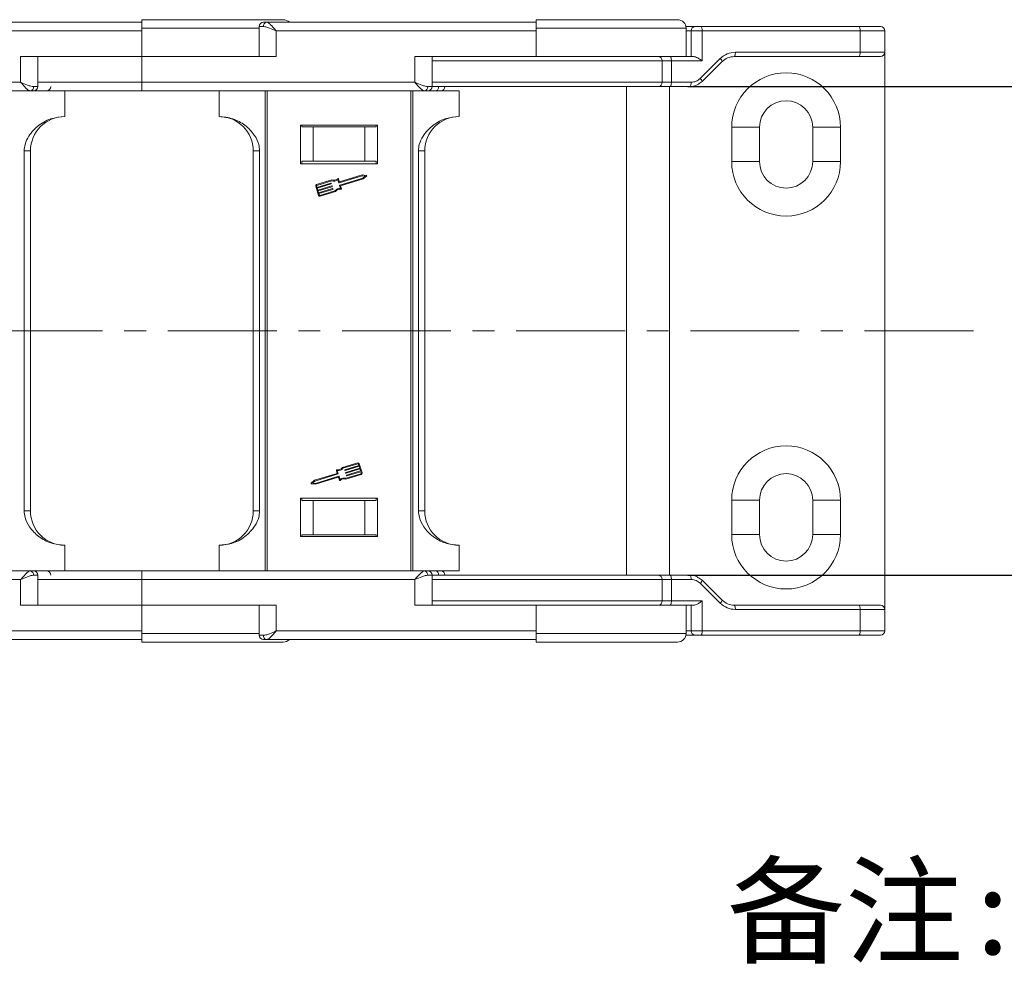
# Model space of a CAD drawing. Header units: millimetres. Extents: x 3144 to 4067, y -174 to 478.
# Tile 13 of 39: x 3841 to 3956, y -47 to 63. Entities that reach past the tile are written whole.
import ezdxf

# ---------------------------------------------------------------- set-up
doc = ezdxf.new("R2010")
doc.units = ezdxf.units.MM
doc.linetypes.add('CENTERX2', pattern=[20.32, 12.7, -2.54, 2.54, -2.54])
doc.styles.get("Standard").update_dxf_attribs({"font": '仿宋_GB2312.ttf', "width": 0.8})
doc.styles.add('样式 6', font='仿宋_GB2312.ttf')
doc.dimstyles.new('副本 ISO-25.1', dxfattribs={"dimtxt": 6, "dimasz": 5, "dimexe": 3.5, "dimexo": 0.625, "dimgap": 1.5, "dimtad": 1, "dimdsep": 46, "dimtxsty": 'Standard', "dimcen": 2.5, "dimadec": 0, "dimazin": 0, "dimtfac": 1, "dimtmove": 0, "dimatfit": 3, "dimfxl": 0, "dimarcsym": 0})

# ---------------------------------------------------------------- blocks, each defined once
blk = doc.blocks.new('*D2034')
at = {"color": 0, "lineweight": -2}
for p, q in [((3918.82, 55.6), (3976.58, 55.6)), ((3973.08, 50.6), (3973.08, 3.6)), ((3918.82, -1.4), (3976.58, -1.4))]:
    blk.add_line(p, q, dxfattribs=at)
at = {"color": 0, "lineweight": 9}
for points in [[(3972.25, 50.6), (3973.91, 50.6), (3973.08, 55.6)], [(3972.25, 3.6), (3973.91, 3.6), (3973.08, -1.4)]]:
    blk.add_solid(points, dxfattribs=at)
at = {"layer": 'Defpoints', "color": 0, "lineweight": 9}
for p in [(3918.2, 55.6), (3918.2, -1.4), (3973.08, -1.4)]:
    blk.add_point(p, dxfattribs=at)
at = {"color": 0, "lineweight": 9, "insert": (3968.58, 27.1), "char_height": 6, "attachment_point": 5, "rotation": 90}
blk.add_mtext('57', dxfattribs=at)

msp = doc.modelspace()

# ---------------------------------------------------------------- linework, layer by layer
at = {"color": 7, "linetype": 'Continuous', "lineweight": 15}
for p, q in [((3855.11, 63.1), (3823.669, 63.1)), ((3824.787, 62.1), (3855.11, 62.1)), ((3855.11, 62.4), (3855.11, 62.1)), ((3868.787, 62.4), (3855.11, 62.4)), ((3855.11, 62.1), (3855.11, 59.1)), ((3868.787, 62.6), (3868.787, 59.1)), ((3869.296, 62.6), (3868.787, 62.6)), ((3901.11, 63.1), (3869.669, 63.1)), ((3870.787, 59.1), (3870.787, 62.1)), ((3870.787, 62.1), (3901.11, 62.1)), ((3901.11, 62.4), (3901.11, 62.1)), ((3918.61, 62.4), (3901.11, 62.4)), ((3901.11, 62.1), (3901.11, 59.1)), ((3918.61, 59.1), (3918.61, 62.4)), ((3918.61, 62.1), (3919.182, 62.1)), ((3920.471, 62.1), (3919.182, 62.1)), ((3919.182, 62.1), (3919.182, 59.1)), ((3938.773, 62.6), (3920.327, 62.6)), ((3920.471, 58.6), (3920.471, 62.1)), ((3920.471, 62.1), (3938.917, 62.1)), ((3938.917, 62.1), (3938.917, 59.6)), ((3941.772, 62.1), (3938.917, 62.1)), ((3941.772, 59.6), (3941.772, 62.1)), ((3840.965, 59.1), (3840.965, 56.1)), ((3855.11, 59.1), (3840.965, 59.1)), ((3842.965, 55.6), (3842.965, 59.1)), ((3855.11, 56.1), (3855.11, 59.1)), ((3855.11, 59.1), (3870.787, 59.1)), ((3901.11, 59.1), (3886.965, 59.1)), ((3886.965, 59.1), (3886.965, 56.1)), ((3888.965, 55.6), (3888.965, 59.1)), ((3915.804, 58.6), (3888.965, 58.6)), ((3915.883, 59.1), (3901.11, 59.1)), ((3915.804, 56.1), (3915.804, 58.6)), ((3915.804, 58.6), (3916.891, 58.6)), ((3916.747, 59.1), (3916.428, 59.1)), ((3919.498, 59.1), (3916.747, 59.1)), ((3916.891, 56.1), (3916.891, 58.6)), ((3916.891, 58.6), (3920.471, 58.6)), ((3922.587, 58.868), (3920.259, 56.539)), ((3938.773, 59.1), (3924.21, 59.1)), ((3938.917, 59.6), (3924.355, 59.6)), ((3941.772, 59.6), (3938.917, 59.6)), ((3941.772, 59.6), (3941.772, 27.1)), ((3920.468, 56.186), (3922.796, 58.514)), ((3840.965, 56.1), (3809.11, 56.1)), ((3842.965, 55.6), (3842.456, 55.6)), ((3855.11, 56.1), (3842.965, 56.1)), ((3886.965, 56.1), (3855.11, 56.1)), ((3855.11, 55.1), (3855.11, 56.1)), ((3888.965, 55.6), (3888.456, 55.6)), ((3915.804, 56.1), (3888.965, 56.1)), ((3911.652, 27.1), (3911.652, 55.6)), ((3916.891, 56.1), (3915.804, 56.1)), ((3916.672, 27.1), (3916.672, 55.6)), ((3916.747, 55.6), (3919.054, 55.6)), ((3919.198, 56.1), (3916.891, 56.1)), ((3920.468, 56.186), (3920.119, 55.952)), ((3842.083, 55.1), (3809.11, 55.1)), ((3842.22, 55.1), (3846.11, 55.1)), ((3846.11, 55.1), (3846.11, 52.1)), ((3888.083, 55.1), (3855.11, 55.1)), ((3864.11, 52.1), (3864.11, 55.1)), ((3869.481, 55.1), (3869.481, 27.1)), ((3869.744, 27.1), (3869.744, 55.1)), ((3886.476, 55.1), (3886.476, 27.1)), ((3886.74, 27.1), (3886.74, 55.1)), ((3888.22, 55.1), (3892.11, 55.1)), ((3892.11, 55.1), (3892.11, 52.1)), ((3882.61, 51.1), (3873.61, 51.1)), ((3873.61, 51.1), (3873.61, 46.6)), ((3873.759, 50.9), (3873.759, 51.1)), ((3873.759, 50.9), (3875.11, 50.9)), ((3875.11, 50.9), (3875.11, 46.9)), ((3881.11, 50.9), (3875.11, 50.9)), ((3881.11, 46.9), (3881.11, 50.9)), ((3881.11, 50.9), (3882.462, 50.9)), ((3882.462, 51.1), (3882.462, 50.9)), ((3882.61, 46.6), (3882.61, 51.1)), ((3923.922, 50.85), (3923.922, 46.85)), ((3927.172, 50.85), (3923.922, 50.85)), ((3927.172, 50.85), (3927.172, 46.85)), ((3936.622, 50.85), (3933.372, 50.85)), ((3933.372, 46.85), (3933.372, 50.85)), ((3936.622, 46.85), (3936.622, 50.85)), ((3841.372, 48.1), (3841.372, 27.1)), ((3842.11, 48.1), (3841.372, 48.1)), ((3842.11, 27.1), (3842.11, 48.1)), ((3868.849, 48.1), (3868.11, 48.1)), ((3868.11, 48.1), (3868.11, 27.1)), ((3868.849, 27.1), (3868.849, 48.1)), ((3887.372, 48.1), (3887.372, 27.1)), ((3888.11, 48.1), (3887.372, 48.1)), ((3888.11, 27.1), (3888.11, 48.1)), ((3873.61, 46.6), (3882.61, 46.6)), ((3875.11, 46.9), (3873.759, 46.9)), ((3873.759, 46.9), (3873.759, 46.6)), ((3881.11, 46.9), (3875.11, 46.9)), ((3882.462, 46.9), (3881.11, 46.9)), ((3882.462, 46.6), (3882.462, 46.9)), ((3923.922, 46.85), (3927.172, 46.85)), ((3936.622, 46.85), (3933.372, 46.85)), ((3878.045, 44.827), (3878.144, 44.502)), ((3880.818, 45.193), (3878.11, 44.369)), ((3880.809, 45.288), (3878.173, 44.486)), ((3878.192, 44.099), (3880.9, 44.923)), ((3878.287, 44.03), (3880.946, 44.839)), ((3881.296, 45.236), (3880.809, 45.288)), ((3881.176, 45.155), (3880.818, 45.193)), ((3880.9, 44.923), (3881.176, 45.155)), ((3880.946, 44.839), (3881.321, 45.154)), ((3875.395, 43.984), (3875.723, 42.905)), ((3875.485, 44.011), (3875.539, 43.832)), ((3877.271, 44.702), (3875.488, 44.16)), ((3877.27, 44.604), (3875.516, 44.07)), ((3875.539, 43.832), (3877.168, 44.327)), ((3877.196, 44.238), (3875.567, 43.742)), ((3875.567, 43.742), (3875.635, 43.517)), ((3875.635, 43.517), (3877.264, 44.013)), ((3877.291, 43.923), (3875.662, 43.427)), ((3875.731, 43.202), (3877.36, 43.698)), ((3877.198, 44.312), (3877.211, 44.267)), ((3877.293, 43.997), (3877.307, 43.952)), ((3877.389, 43.683), (3877.403, 43.638)), ((3878.081, 44.384), (3877.975, 44.732)), ((3878.283, 43.722), (3878.177, 44.07)), ((3878.393, 43.682), (3878.287, 44.03)), ((3875.662, 43.427), (3875.731, 43.202)), ((3877.387, 43.608), (3875.758, 43.113)), ((3875.758, 43.113), (3875.813, 42.933)), ((3875.871, 42.901), (3877.626, 43.435)), ((3875.899, 42.812), (3877.681, 43.354)), ((3841.372, 27.1), (3841.372, 6.1)), ((3842.11, 6.1), (3842.11, 27.1)), ((3868.11, 27.1), (3868.11, 6.1)), ((3868.849, 6.1), (3868.849, 27.1)), ((3869.481, 27.1), (3869.481, -0.9)), ((3869.744, -0.9), (3869.744, 27.1)), ((3886.476, 27.1), (3886.476, -0.9)), ((3886.74, -0.9), (3886.74, 27.1)), ((3887.372, 27.1), (3887.372, 6.1)), ((3888.11, 6.1), (3888.11, 27.1)), ((3911.652, -1.4), (3911.652, 27.1)), ((3916.672, -1.4), (3916.672, 27.1)), ((3941.772, 27.1), (3941.772, -5.4)), ((3880.293, 11.701), (3878.51, 11.158)), ((3880.32, 11.611), (3878.566, 11.077)), ((3880.433, 11.4), (3880.379, 11.579)), ((3880.797, 10.528), (3880.469, 11.607)), ((3877.904, 10.482), (3875.246, 9.673)), ((3877.999, 10.413), (3875.291, 9.589)), ((3877.798, 10.83), (3877.904, 10.482)), ((3877.909, 10.79), (3878.015, 10.442)), ((3878.802, 10.829), (3878.789, 10.874)), ((3878.804, 10.904), (3880.433, 11.4)), ((3880.461, 11.31), (3878.832, 10.814)), ((3878.898, 10.515), (3878.884, 10.56)), ((3878.9, 10.589), (3880.529, 11.085)), ((3878.921, 9.908), (3880.676, 10.442)), ((3878.921, 9.81), (3880.703, 10.352)), ((3880.556, 10.995), (3878.927, 10.499)), ((3878.996, 10.275), (3880.625, 10.77)), ((3880.652, 10.681), (3879.023, 10.185)), ((3880.529, 11.085), (3880.461, 11.31)), ((3880.625, 10.77), (3880.556, 10.995)), ((3880.707, 10.501), (3880.652, 10.681)), ((3875.246, 9.673), (3874.87, 9.359)), ((3874.895, 9.276), (3875.383, 9.224)), ((3875.291, 9.589), (3875.015, 9.358)), ((3875.015, 9.358), (3875.374, 9.319)), ((3875.374, 9.319), (3878.081, 10.143)), ((3875.383, 9.224), (3878.019, 10.026)), ((3878.147, 9.685), (3878.048, 10.011)), ((3878.11, 10.128), (3878.216, 9.78)), ((3878.994, 10.2), (3878.98, 10.245)), ((3873.61, 7.6), (3873.61, 3.1)), ((3882.61, 7.6), (3873.61, 7.6)), ((3873.759, 7.6), (3873.759, 7.3)), ((3873.759, 7.3), (3875.11, 7.3)), ((3875.11, 7.3), (3875.11, 3.3)), ((3881.11, 7.3), (3875.11, 7.3)), ((3881.11, 3.3), (3881.11, 7.3)), ((3881.11, 7.3), (3882.462, 7.3)), ((3882.462, 7.3), (3882.462, 7.6)), ((3882.61, 3.1), (3882.61, 7.6)), ((3923.922, 7.35), (3923.922, 3.35)), ((3923.922, 7.35), (3927.172, 7.35)), ((3927.172, 7.35), (3927.172, 3.35)), ((3933.372, 3.35), (3933.372, 7.35)), ((3936.622, 7.35), (3933.372, 7.35)), ((3936.622, 3.35), (3936.622, 7.35)), ((3842.11, 6.1), (3841.372, 6.1)), ((3868.11, 6.1), (3868.849, 6.1)), ((3888.11, 6.1), (3887.372, 6.1)), ((3873.61, 3.1), (3882.61, 3.1)), ((3873.759, 3.3), (3875.11, 3.3)), ((3873.759, 3.1), (3873.759, 3.3)), ((3875.11, 3.3), (3881.11, 3.3)), ((3882.462, 3.3), (3881.11, 3.3)), ((3882.462, 3.3), (3882.462, 3.1)), ((3927.172, 3.35), (3923.922, 3.35)), ((3936.622, 3.35), (3933.372, 3.35)), ((3846.11, -0.9), (3846.11, 2.1)), ((3864.11, -0.9), (3864.11, 2.1)), ((3892.11, -0.9), (3892.11, 2.1)), ((3809.11, -0.9), (3842.083, -0.9)), ((3842.083, -0.9), (3846.11, -0.9)), ((3855.11, -1.9), (3855.11, -0.9)), ((3855.11, -0.9), (3888.083, -0.9)), ((3888.083, -0.9), (3892.11, -0.9)), ((3809.11, -1.9), (3840.965, -1.9)), ((3840.965, -1.9), (3840.965, -4.9)), ((3842.456, -1.4), (3842.965, -1.4)), ((3842.965, -4.9), (3842.965, -1.4)), ((3842.965, -1.9), (3855.11, -1.9)), ((3855.11, -4.9), (3855.11, -1.9)), ((3855.11, -1.9), (3886.965, -1.9)), ((3886.965, -1.9), (3886.965, -4.9)), ((3888.456, -1.4), (3888.965, -1.4)), ((3888.965, -4.9), (3888.965, -1.4)), ((3888.965, -1.9), (3915.804, -1.9)), ((3915.804, -4.4), (3915.804, -1.9)), ((3915.804, -1.9), (3916.891, -1.9)), ((3919.054, -1.4), (3916.747, -1.4)), ((3916.891, -4.4), (3916.891, -1.9)), ((3916.891, -1.9), (3919.198, -1.9)), ((3920.119, -1.753), (3920.468, -1.986)), ((3922.796, -4.314), (3920.468, -1.986)), ((3920.259, -2.339), (3922.587, -4.668)), ((3888.965, -4.4), (3915.804, -4.4)), ((3916.891, -4.4), (3915.804, -4.4)), ((3920.471, -4.4), (3916.891, -4.4)), ((3920.471, -7.9), (3920.471, -4.4)), ((3840.965, -4.9), (3855.11, -4.9)), ((3870.787, -4.9), (3855.11, -4.9)), ((3855.11, -4.9), (3855.11, -7.9)), ((3868.787, -4.9), (3868.787, -8.4)), ((3870.787, -7.9), (3870.787, -4.9)), ((3886.965, -4.9), (3901.11, -4.9)), ((3901.11, -4.9), (3901.11, -7.9)), ((3901.11, -4.9), (3916.747, -4.9)), ((3919.498, -4.9), (3916.747, -4.9)), ((3918.61, -8.2), (3918.61, -4.9)), ((3919.182, -4.9), (3919.182, -7.9)), ((3924.21, -4.9), (3938.773, -4.9)), ((3924.355, -5.4), (3938.917, -5.4)), ((3938.917, -5.4), (3938.917, -7.9)), ((3938.917, -5.4), (3941.772, -5.4)), ((3941.772, -7.9), (3941.772, -5.4)), ((3855.11, -7.9), (3824.787, -7.9)), ((3855.11, -7.9), (3855.11, -8.2)), ((3901.11, -7.9), (3870.787, -7.9)), ((3901.11, -7.9), (3901.11, -8.2)), ((3919.182, -7.9), (3918.61, -7.9)), ((3919.182, -7.9), (3920.471, -7.9)), ((3938.917, -7.9), (3920.471, -7.9)), ((3938.917, -7.9), (3941.772, -7.9)), ((3823.669, -8.9), (3855.11, -8.9)), ((3855.11, -8.2), (3868.787, -8.2)), ((3868.787, -8.4), (3869.296, -8.4)), ((3869.669, -8.9), (3901.11, -8.9)), ((3901.11, -8.2), (3918.61, -8.2)), ((3938.773, -8.4), (3920.327, -8.4))]:
    msp.add_line(p, q, dxfattribs=at)
at = {"color": 1, "linetype": 'CENTERX2', "lineweight": 13}
msp.add_line((3952.119, 27.1), (3440.938, 27.1), dxfattribs=at)
at = {"color": 7, "linetype": 'Continuous', "lineweight": 15, "flags": 128}
for points in [[(3920.327, 62.6), (3920.355, 62.59), (3920.382, 62.562), (3920.407, 62.516), (3920.429, 62.453), (3920.447, 62.378), (3920.46, 62.291), (3920.469, 62.197), (3920.471, 62.1)], [(3938.917, 62.1), (3938.914, 62.197), (3938.906, 62.291), (3938.893, 62.378), (3938.875, 62.453), (3938.853, 62.516), (3938.828, 62.562), (3938.801, 62.59), (3938.773, 62.6)], [(3916.891, 58.6), (3916.889, 58.697), (3916.88, 58.791), (3916.867, 58.878), (3916.849, 58.953), (3916.827, 59.016), (3916.802, 59.062), (3916.775, 59.09), (3916.747, 59.1)], [(3924.355, 59.6), (3924.352, 59.502), (3924.344, 59.409), (3924.331, 59.322), (3924.313, 59.246), (3924.291, 59.184), (3924.266, 59.138), (3924.239, 59.109), (3924.21, 59.1)], [(3938.917, 59.6), (3938.914, 59.502), (3938.906, 59.409), (3938.893, 59.322), (3938.875, 59.246), (3938.853, 59.184), (3938.828, 59.138), (3938.801, 59.109), (3938.773, 59.1)], [(3889.419, 55.1), (3889.481, 55.109), (3889.54, 55.138), (3889.595, 55.184), (3889.643, 55.246), (3889.682, 55.322), (3889.711, 55.409), (3889.729, 55.502), (3889.735, 55.6)], [(3916.891, 56.1), (3916.889, 56.002), (3916.88, 55.909), (3916.867, 55.822), (3916.849, 55.746), (3916.827, 55.684), (3916.802, 55.638), (3916.775, 55.609), (3916.747, 55.6)], [(3919.054, 55.6), (3919.082, 55.609), (3919.109, 55.638), (3919.134, 55.684), (3919.156, 55.746), (3919.174, 55.822), (3919.187, 55.909), (3919.195, 56.002), (3919.198, 56.1)], [(3889.419, -0.9), (3889.481, -0.91), (3889.54, -0.938), (3889.595, -0.984), (3889.643, -1.047), (3889.682, -1.122), (3889.711, -1.209), (3889.729, -1.303), (3889.735, -1.4)], [(3916.891, -1.9), (3916.889, -1.803), (3916.88, -1.709), (3916.867, -1.622), (3916.849, -1.547), (3916.827, -1.484), (3916.802, -1.438), (3916.775, -1.41), (3916.747, -1.4)], [(3919.054, -1.4), (3919.082, -1.41), (3919.109, -1.438), (3919.134, -1.484), (3919.156, -1.547), (3919.174, -1.622), (3919.187, -1.709), (3919.195, -1.803), (3919.198, -1.9)], [(3916.891, -4.4), (3916.889, -4.498), (3916.88, -4.591), (3916.867, -4.678), (3916.849, -4.754), (3916.827, -4.816), (3916.802, -4.862), (3916.775, -4.891), (3916.747, -4.9)], [(3924.21, -4.9), (3924.239, -4.91), (3924.266, -4.938), (3924.291, -4.984), (3924.313, -5.047), (3924.331, -5.122), (3924.344, -5.209), (3924.352, -5.303), (3924.355, -5.4)], [(3938.773, -4.9), (3938.801, -4.91), (3938.828, -4.938), (3938.853, -4.984), (3938.875, -5.047), (3938.893, -5.122), (3938.906, -5.209), (3938.914, -5.303), (3938.917, -5.4)], [(3920.471, -7.9), (3920.469, -7.998), (3920.46, -8.091), (3920.447, -8.178), (3920.429, -8.254), (3920.407, -8.316), (3920.382, -8.362), (3920.355, -8.391), (3920.327, -8.4)], [(3938.917, -7.9), (3938.914, -7.998), (3938.906, -8.091), (3938.893, -8.178), (3938.875, -8.254), (3938.853, -8.316), (3938.828, -8.362), (3938.801, -8.391), (3938.773, -8.4)]]:
    msp.add_lwpolyline(points, dxfattribs=at)
at = {"color": 7, "linetype": 'Continuous', "lineweight": 15}
for centre, radius, start, end in [((3871.61, 62.4), 1, 44.87138, 90), ((3917.61, 62.4), 1, 0, 90), ((3869.287, 62.6), 0.5, 90, 180), ((3869.743, 62.655), 0.451, 99.5202, 187.08135), ((3919.682, 62.1), 0.5, 90, 180), ((3941.272, 62.1), 0.5, 0, 90), ((3915.341, 58.637), 0.465, 355.36039, 84.44945), ((3922.275, 58.444), 0.526, 7.6247, 53.54755), ((3941.272, 59.6), 0.5, 270, 0), ((3919.946, 56.116), 0.526, 7.6247, 53.54755), ((3930.272, 50.85), 6.35, 0, 180), ((3842.009, 55.544), 0.451, 279.5202, 7.08135), ((3842.465, 55.6), 0.5, 270, 0), ((3843.971, 55.6), 0.5, 270, 0), ((3888.009, 55.544), 0.451, 279.5202, 7.08135), ((3888.465, 55.6), 0.5, 270, 0), ((3889.971, 55.6), 0.5, 270, 0), ((3915.341, 56.062), 0.465, 275.55055, 4.63961), ((3930.272, 50.85), 3.1, 0, 180), ((3846.11, 48.1), 4, 90, 180), ((3864.11, 48.1), 4, 0, 90), ((3892.11, 48.1), 4, 90, 180), ((3930.272, 46.85), 6.35, 180, 0), ((3930.272, 46.85), 3.1, 180, 0), ((3877.497, 45.363), 0.698, 251.11204, 312.44471), ((3878, 44.813), 0.047, 16.9297, 132.44471), ((3881.291, 45.19), 0.047, 309.95116, 83.90824), ((3875.529, 44.025), 0.141, 106.9297, 196.9297), ((3875.529, 44.025), 0.047, 106.9297, 196.9297), ((3877.175, 44.305), 0.0235, 16.9297, 106.9297), ((3877.189, 44.26), 0.0235, 286.9297, 16.9297), ((3877.271, 43.99), 0.0235, 16.9297, 106.9297), ((3877.497, 45.363), 0.792, 253.37041, 307.16635), ((3877.285, 43.945), 0.0235, 286.9297, 16.9297), ((3877.367, 43.676), 0.0235, 16.9297, 106.9297), ((3878.237, 42.931), 0.792, 86.69305, 140.48899), ((3878.104, 44.391), 0.0235, 196.9297, 286.9297), ((3878.166, 44.508), 0.0235, 196.9297, 286.9297), ((3878.199, 44.077), 0.0235, 106.9297, 196.9297), ((3878.348, 43.668), 0.047, 261.41469, 16.9297), ((3875.858, 42.946), 0.141, 196.9297, 286.9297), ((3875.858, 42.946), 0.047, 196.9297, 286.9297), ((3877.38, 43.631), 0.0235, 286.9297, 16.9297), ((3878.237, 42.931), 0.698, 81.41469, 142.74736), ((3930.272, 7.35), 6.35, 0, 180), ((3880.334, 11.566), 0.141, 16.9297, 106.9297), ((3880.334, 11.566), 0.047, 16.9297, 106.9297), ((3877.843, 10.844), 0.047, 81.41469, 196.9297), ((3877.955, 11.581), 0.698, 261.41469, 322.74736), ((3877.955, 11.581), 0.792, 266.69305, 320.48899), ((3877.992, 10.436), 0.0235, 286.9297, 16.9297), ((3878.811, 10.881), 0.0235, 106.9297, 196.9297), ((3878.825, 10.836), 0.0235, 196.9297, 286.9297), ((3878.907, 10.567), 0.0235, 106.9297, 196.9297), ((3878.921, 10.522), 0.0235, 196.9297, 286.9297), ((3880.662, 10.487), 0.047, 286.9297, 16.9297), ((3880.662, 10.487), 0.141, 286.9297, 16.9297), ((3930.272, 7.35), 3.1, 0, 180), ((3874.9, 9.323), 0.047, 129.95116, 263.90824), ((3878.025, 10.004), 0.0235, 16.9297, 106.9297), ((3878.088, 10.121), 0.0235, 16.9297, 106.9297), ((3878.192, 9.699), 0.047, 196.9297, 312.44471), ((3878.695, 9.149), 0.792, 73.37041, 127.16635), ((3878.695, 9.149), 0.698, 71.11204, 132.44471), ((3879.003, 10.252), 0.0235, 106.9297, 196.9297), ((3879.016, 10.207), 0.0235, 196.9297, 286.9297), ((3846.11, 6.1), 4, 180, 270), ((3864.11, 6.1), 4, 270, 0), ((3892.11, 6.1), 4, 180, 270), ((3930.272, 3.35), 6.35, 180, 0), ((3930.272, 3.35), 3.1, 180, 0), ((3842.009, -1.345), 0.451, 352.91869, 80.47981), ((3842.465, -1.4), 0.5, 0, 90), ((3843.971, -1.4), 0.5, 0, 90), ((3888.009, -1.345), 0.451, 352.91869, 80.47981), ((3888.465, -1.4), 0.5, 0, 90), ((3889.971, -1.4), 0.5, 0, 90), ((3915.341, -1.863), 0.465, 355.36039, 84.44945), ((3919.946, -1.916), 0.526, 306.45246, 352.37528), ((3915.341, -4.438), 0.465, 275.55055, 4.63961), ((3922.275, -4.245), 0.526, 306.45245, 352.3753), ((3941.272, -5.4), 0.5, 0, 90), ((3919.682, -7.9), 0.5, 180, 270), ((3941.272, -7.9), 0.5, 270, 0), ((3869.287, -8.4), 0.5, 180, 270), ((3869.743, -8.456), 0.451, 172.91869, 260.47981), ((3871.61, -8.2), 1, 270, 315.47936), ((3917.61, -8.2), 1, 270, 0)]:
    msp.add_arc(centre, radius, start, end, dxfattribs=at)
for points, knots in [([(3871.61, 63.4), (3871.557, 63.4), (3871.447, 63.4), (3870.529, 63.4), (3869.006, 63.4), (3866.86, 63.4), (3864.222, 63.4), (3861.265, 63.4), (3858.19, 63.4), (3856.117, 63.4), (3855.11, 63.4)], [0, 0, 0, 0, 0.116516, 0.2400113, 0.3686408, 0.5, 0.6313592, 0.7599887, 0.883484, 1, 1, 1, 1]), ([(3855.11, 63.4), (3855.11, 63.389), (3855.11, 63.367), (3855.11, 63.194), (3855.11, 62.941), (3855.11, 62.659), (3855.11, 62.474), (3855.11, 62.4)], [0, 0, 0, 0, 0.2146939, 0.4293877, 0.6440816, 0.8587754, 1, 1, 1, 1]), ([(3917.61, 63.4), (3917.557, 63.4), (3917.447, 63.4), (3916.529, 63.4), (3915.006, 63.4), (3912.86, 63.4), (3910.222, 63.4), (3907.265, 63.4), (3904.19, 63.4), (3902.117, 63.4), (3901.11, 63.4)], [0, 0, 0, 0, 0.11651603, 0.24001133, 0.36864081, 0.5, 0.63135919, 0.75998867, 0.88348397, 1, 1, 1, 1]), ([(3901.11, 63.4), (3901.11, 63.389), (3901.11, 63.367), (3901.11, 63.194), (3901.11, 62.941), (3901.11, 62.659), (3901.11, 62.474), (3901.11, 62.4)], [0, 0, 0, 0, 0.2146939, 0.4293877, 0.6440816, 0.8587754, 1, 1, 1, 1]), ([(3870.787, 62.1), (3870.517, 62.216), (3870.099, 62.397), (3869.6, 62.568), (3869.391, 62.59), (3869.296, 62.6)], [0, 0, 0, 0, 0.4984129, 0.772928, 1, 1, 1, 1]), ([(3869.669, 63.1), (3869.736, 63.083), (3869.88, 63.047), (3870.159, 62.797), (3870.469, 62.467), (3870.681, 62.222), (3870.787, 62.1)], [0, 0, 0, 0, 0.23435025, 0.49819532, 0.74886904, 1, 1, 1, 1]), ([(3918.57, 62.6), (3918.747, 62.6), (3919.577, 62.6), (3919.636, 62.6), (3919.682, 62.6)], [0, 0, 0, 0, 0.212656, 1, 1, 1, 1]), ([(3919.682, 62.6), (3919.685, 62.6), (3919.69, 62.6), (3919.732, 62.6), (3919.796, 62.6), (3919.881, 62.6), (3919.983, 62.6), (3920.095, 62.6), (3920.213, 62.6), (3920.289, 62.6), (3920.327, 62.6)], [0, 0, 0, 0, 0.1248533, 0.249992, 0.3747024, 0.4999917, 0.6247024, 0.749992, 0.8748539, 1, 1, 1, 1]), ([(3938.773, 62.6), (3939.112, 62.6), (3939.81, 62.6), (3940.624, 62.6), (3941.171, 62.6), (3941.239, 62.6), (3941.272, 62.6)], [0, 0, 0, 0, 0.2435155, 0.5, 0.7564845, 1, 1, 1, 1]), ([(3915.385, 59.1), (3914.73, 59.1), (3913.406, 59.1), (3910.795, 59.1), (3907.86, 59.1), (3905.708, 59.1), (3904.643, 59.1)], [0, 0, 0, 0, 0.2475958, 0.5, 0.7524042, 1, 1, 1, 1]), ([(3919.498, 59.1), (3919.565, 59.09), (3919.711, 59.069), (3919.999, 58.922), (3920.257, 58.755), (3920.421, 58.637), (3920.47, 58.601), (3920.471, 58.6)], [0, 0, 0, 0, 0.2178225, 0.4765661, 0.8410136, 0.9946078, 1, 1, 1, 1]), ([(3924.355, 59.6), (3924.025, 59.566), (3923.368, 59.5), (3922.846, 59.078), (3922.587, 58.868)], [0, 0, 0, 0, 0.5028698, 1, 1, 1, 1]), ([(3922.796, 58.514), (3923.004, 58.682), (3923.423, 59.021), (3923.946, 59.073), (3924.21, 59.1)], [0, 0, 0, 0, 0.4956859, 1, 1, 1, 1]), ([(3941.272, 59.1), (3941.239, 59.1), (3941.171, 59.1), (3940.624, 59.1), (3939.81, 59.1), (3939.112, 59.1), (3938.773, 59.1)], [0, 0, 0, 0, 0.2435155, 0.5, 0.7564845, 1, 1, 1, 1]), ([(3920.259, 56.539), (3920.103, 56.413), (3919.79, 56.16), (3919.396, 56.12), (3919.198, 56.1)], [0, 0, 0, 0, 0.4971302, 1, 1, 1, 1]), ([(3840.965, 56.1), (3841.235, 55.983), (3841.653, 55.803), (3842.152, 55.631), (3842.361, 55.61), (3842.456, 55.6)], [0, 0, 0, 0, 0.4984129, 0.772928, 1, 1, 1, 1]), ([(3842.083, 55.1), (3842.016, 55.117), (3841.872, 55.152), (3841.593, 55.403), (3841.283, 55.732), (3841.071, 55.977), (3840.965, 56.1)], [0, 0, 0, 0, 0.23435025, 0.49819532, 0.74886904, 1, 1, 1, 1]), ([(3886.965, 56.1), (3887.235, 55.983), (3887.653, 55.803), (3888.152, 55.631), (3888.361, 55.61), (3888.456, 55.6)], [0, 0, 0, 0, 0.4984129, 0.772928, 1, 1, 1, 1]), ([(3888.083, 55.1), (3888.016, 55.117), (3887.872, 55.152), (3887.593, 55.403), (3887.283, 55.732), (3887.071, 55.977), (3886.965, 56.1)], [0, 0, 0, 0, 0.2343503, 0.4981953, 0.748869, 1, 1, 1, 1]), ([(3888.962, 55.6), (3889.07, 55.6), (3889.783, 55.6), (3891.402, 55.6), (3893.728, 55.6), (3896.209, 55.6), (3898.798, 55.6), (3901.505, 55.6), (3904.273, 55.6), (3906.992, 55.6), (3909.554, 55.6), (3911.85, 55.6), (3913.838, 55.6), (3914.876, 55.6), (3915.385, 55.6)], [0, 0, 0, 0, 0.016174, 0.1076133, 0.1966544, 0.2823245, 0.3679946, 0.4570357, 0.548475, 0.6411622, 0.7338495, 0.8252888, 0.9143299, 1, 1, 1, 1]), ([(3920.119, 55.952), (3920.021, 55.879), (3919.712, 55.645), (3919.322, 55.618), (3919.054, 55.6)], [0, 0, 0, 0, 0.3144567, 1, 1, 1, 1]), ([(3842.352, 55.1), (3842.346, 55.1), (3842.303, 55.1), (3842.185, 55.1), (3842.083, 55.1)], [0, 0, 0, 0, 0.142198, 1, 1, 1, 1]), ([(3855.11, 55.1), (3854.104, 55.1), (3852.032, 55.1), (3848.95, 55.1), (3846.021, 55.1), (3843.878, 55.1), (3842.942, 55.1), (3842.702, 55.1)], [0, 0, 0, 0, 0.2136251, 0.4400463, 0.6758807, 0.9167199, 1, 1, 1, 1]), ([(3888.352, 55.1), (3888.346, 55.1), (3888.303, 55.1), (3888.185, 55.1), (3888.083, 55.1)], [0, 0, 0, 0, 0.142198, 1, 1, 1, 1]), ([(3846.11, 52.1), (3845.622, 52.058), (3844.553, 51.966), (3843.051, 51.179), (3841.996, 50.055), (3841.452, 48.963), (3841.395, 48.352), (3841.372, 48.1)], [0, 0, 0, 0, 0.21916195, 0.47916588, 0.7354888, 0.89061703, 1, 1, 1, 1]), ([(3868.849, 48.1), (3868.825, 48.353), (3868.763, 49.01), (3868.195, 50.092), (3867.171, 51.157), (3865.727, 51.946), (3864.654, 52.048), (3864.11, 52.1)], [0, 0, 0, 0, 0.1096723, 0.2846477, 0.5192481, 0.7563203, 1, 1, 1, 1]), ([(3892.11, 52.1), (3891.622, 52.058), (3890.553, 51.966), (3889.051, 51.179), (3887.996, 50.055), (3887.452, 48.963), (3887.395, 48.352), (3887.372, 48.1)], [0, 0, 0, 0, 0.21916195, 0.47916588, 0.7354888, 0.89061703, 1, 1, 1, 1]), ([(3841.372, 6.1), (3841.396, 5.847), (3841.458, 5.19), (3842.025, 4.108), (3843.05, 3.043), (3844.493, 2.253), (3845.566, 2.152), (3846.11, 2.1)], [0, 0, 0, 0, 0.1096723, 0.2846477, 0.5192481, 0.7563203, 1, 1, 1, 1]), ([(3864.11, 2.1), (3864.599, 2.142), (3865.667, 2.234), (3867.17, 3.02), (3868.225, 4.145), (3868.769, 5.237), (3868.825, 5.847), (3868.849, 6.1)], [0, 0, 0, 0, 0.219162, 0.4791659, 0.7354888, 0.890617, 1, 1, 1, 1]), ([(3887.372, 6.1), (3887.396, 5.847), (3887.458, 5.19), (3888.025, 4.108), (3889.05, 3.043), (3890.493, 2.253), (3891.566, 2.152), (3892.11, 2.1)], [0, 0, 0, 0, 0.1096723, 0.2846477, 0.5192481, 0.7563203, 1, 1, 1, 1]), ([(3840.965, -1.9), (3841.071, -1.778), (3841.283, -1.533), (3841.593, -1.203), (3841.872, -0.953), (3842.016, -0.917), (3842.083, -0.9)], [0, 0, 0, 0, 0.25113093, 0.50180461, 0.76564074, 1, 1, 1, 1]), ([(3842.083, -0.9), (3842.187, -0.9), (3842.295, -0.9), (3842.336, -0.9), (3842.338, -0.9)], [0, 0, 0, 0, 0.95791195, 1, 1, 1, 1]), ([(3842.688, -0.9), (3842.932, -0.9), (3843.872, -0.9), (3846.021, -0.9), (3848.95, -0.9), (3852.032, -0.9), (3854.104, -0.9), (3855.11, -0.9)], [0, 0, 0, 0, 0.0847716, 0.3252189, 0.5606696, 0.7867224, 1, 1, 1, 1]), ([(3886.965, -1.9), (3887.071, -1.778), (3887.283, -1.533), (3887.593, -1.203), (3887.872, -0.953), (3888.016, -0.917), (3888.083, -0.9)], [0, 0, 0, 0, 0.2511309, 0.5018046, 0.7656407, 1, 1, 1, 1]), ([(3888.083, -0.9), (3888.187, -0.9), (3888.295, -0.9), (3888.336, -0.9), (3888.338, -0.9)], [0, 0, 0, 0, 0.95791195, 1, 1, 1, 1]), ([(3842.456, -1.4), (3842.361, -1.41), (3842.152, -1.432), (3841.653, -1.603), (3841.235, -1.784), (3840.965, -1.9)], [0, 0, 0, 0, 0.2270634, 0.5015869, 1, 1, 1, 1]), ([(3888.456, -1.4), (3888.361, -1.41), (3888.152, -1.432), (3887.653, -1.603), (3887.235, -1.784), (3886.965, -1.9)], [0, 0, 0, 0, 0.2270634, 0.5015869, 1, 1, 1, 1]), ([(3915.385, -1.4), (3914.876, -1.4), (3913.838, -1.4), (3911.85, -1.4), (3909.554, -1.4), (3906.992, -1.4), (3904.273, -1.4), (3901.505, -1.4), (3898.798, -1.4), (3896.209, -1.4), (3893.728, -1.4), (3891.402, -1.4), (3889.786, -1.4), (3889.075, -1.4), (3888.971, -1.4)], [0, 0, 0, 0, 0.0857056, 0.1747836, 0.2662607, 0.3589863, 0.451712, 0.5431891, 0.6322671, 0.7179727, 0.8036783, 0.8927562, 0.9842334, 1, 1, 1, 1]), ([(3919.054, -1.4), (3919.322, -1.418), (3919.712, -1.445), (3920.021, -1.679), (3920.119, -1.753)], [0, 0, 0, 0, 0.6855433, 1, 1, 1, 1]), ([(3919.198, -1.9), (3919.396, -1.92), (3919.79, -1.96), (3920.103, -2.214), (3920.259, -2.339)], [0, 0, 0, 0, 0.5028698, 1, 1, 1, 1]), ([(3920.471, -4.4), (3920.47, -4.401), (3920.421, -4.437), (3920.257, -4.556), (3919.999, -4.722), (3919.711, -4.869), (3919.565, -4.89), (3919.498, -4.9)], [0, 0, 0, 0, 0.0053922, 0.1589864, 0.5234339, 0.7821775, 1, 1, 1, 1]), ([(3924.21, -4.9), (3923.946, -4.874), (3923.423, -4.821), (3923.004, -4.482), (3922.796, -4.314)], [0, 0, 0, 0, 0.5043141, 1, 1, 1, 1]), ([(3915.385, -4.9), (3914.73, -4.9), (3913.406, -4.9), (3910.795, -4.9), (3907.86, -4.9), (3905.708, -4.9), (3904.643, -4.9)], [0, 0, 0, 0, 0.2475958, 0.5, 0.7524042, 1, 1, 1, 1]), ([(3922.587, -4.668), (3922.846, -4.878), (3923.368, -5.3), (3924.025, -5.367), (3924.355, -5.4)], [0, 0, 0, 0, 0.4971302, 1, 1, 1, 1]), ([(3938.773, -4.9), (3939.112, -4.9), (3939.81, -4.9), (3940.624, -4.9), (3941.171, -4.9), (3941.239, -4.9), (3941.272, -4.9)], [0, 0, 0, 0, 0.2435155, 0.5, 0.7564845, 1, 1, 1, 1]), ([(3869.296, -8.4), (3869.391, -8.39), (3869.6, -8.369), (3870.099, -8.197), (3870.517, -8.017), (3870.787, -7.9)], [0, 0, 0, 0, 0.2270634, 0.5015869, 1, 1, 1, 1]), ([(3870.787, -7.9), (3870.681, -8.023), (3870.469, -8.268), (3870.159, -8.597), (3869.88, -8.848), (3869.736, -8.883), (3869.669, -8.9)], [0, 0, 0, 0, 0.25113093, 0.50180461, 0.76564074, 1, 1, 1, 1]), ([(3855.11, -8.2), (3855.11, -8.313), (3855.11, -8.537), (3855.11, -8.837), (3855.11, -9.063), (3855.11, -9.183), (3855.11, -9.195), (3855.11, -9.2)], [0, 0, 0, 0, 0.2146939, 0.4293877, 0.6440816, 0.8587754, 1, 1, 1, 1]), ([(3901.11, -8.2), (3901.11, -8.313), (3901.11, -8.537), (3901.11, -8.837), (3901.11, -9.063), (3901.11, -9.183), (3901.11, -9.195), (3901.11, -9.2)], [0, 0, 0, 0, 0.2146939, 0.4293877, 0.6440816, 0.8587754, 1, 1, 1, 1]), ([(3919.682, -8.4), (3919.636, -8.4), (3919.577, -8.4), (3918.747, -8.4), (3918.57, -8.4)], [0, 0, 0, 0, 0.7874538, 1, 1, 1, 1]), ([(3919.682, -8.4), (3919.685, -8.4), (3919.69, -8.4), (3919.732, -8.4), (3919.796, -8.4), (3919.882, -8.4), (3919.983, -8.4), (3920.096, -8.4), (3920.213, -8.4), (3920.289, -8.4), (3920.327, -8.4)], [0, 0, 0, 0, 0.1251461, 0.250008, 0.3752976, 0.5000083, 0.6252976, 0.750008, 0.8751467, 1, 1, 1, 1]), ([(3938.773, -8.4), (3939.112, -8.4), (3939.81, -8.4), (3940.624, -8.4), (3941.171, -8.4), (3941.239, -8.4), (3941.272, -8.4)], [0, 0, 0, 0, 0.2435155, 0.5, 0.7564845, 1, 1, 1, 1]), ([(3855.11, -9.2), (3856.117, -9.2), (3858.19, -9.2), (3861.265, -9.2), (3864.222, -9.2), (3866.86, -9.2), (3869.006, -9.2), (3870.529, -9.2), (3871.447, -9.2), (3871.557, -9.2), (3871.61, -9.2)], [0, 0, 0, 0, 0.11651603, 0.24001133, 0.36864081, 0.5, 0.63135919, 0.75998867, 0.88348397, 1, 1, 1, 1]), ([(3901.11, -9.2), (3902.117, -9.2), (3904.19, -9.2), (3907.265, -9.2), (3910.222, -9.2), (3912.86, -9.2), (3915.006, -9.2), (3916.529, -9.2), (3917.447, -9.2), (3917.557, -9.2), (3917.61, -9.2)], [0, 0, 0, 0, 0.11651603, 0.24001133, 0.36864081, 0.5, 0.63135919, 0.75998867, 0.88348397, 1, 1, 1, 1])]:
    msp.add_open_spline(points, degree=3, knots=knots, dxfattribs=at)
for points in [[(3869.669, 63.1), (3869.559, 63.1), (3869.339, 63.1), (3869.304, 63.1), (3869.287, 63.1)], [(3904.643, 59.1), (3903.465, 59.1), (3901.11, 59.1), (3898.756, 59.1), (3897.578, 59.1)], [(3915.385, 59.1), (3915.568, 59.1), (3915.932, 59.1), (3916.475, 59.1), (3916.747, 59.1)], [(3915.385, 55.6), (3915.568, 55.6), (3915.932, 55.6), (3916.475, 55.6), (3916.747, 55.6)], [(3916.747, -1.4), (3916.475, -1.4), (3915.932, -1.4), (3915.568, -1.4), (3915.385, -1.4)], [(3904.643, -4.9), (3903.465, -4.9), (3901.11, -4.9), (3898.756, -4.9), (3897.578, -4.9)], [(3916.747, -4.9), (3916.475, -4.9), (3915.932, -4.9), (3915.568, -4.9), (3915.385, -4.9)], [(3869.287, -8.9), (3869.304, -8.9), (3869.339, -8.9), (3869.559, -8.9), (3869.669, -8.9)]]:
    msp.add_open_spline(points, degree=3, dxfattribs=at)

# ---------------------------------------------------------------- texts
at = {"color": 7, "insert": (3923.37, -35.516), "char_height": 10.1067, "attachment_point": 1, "style": '样式 6'}
msp.add_mtext('备注:可选装方接头。', dxfattribs=at)

# ---------------------------------------------------------------- dimensions: what is measured, and where the dimension line sits
at = {"color": 5, "lineweight": 9}
dim = msp.add_linear_dim(base=(3973.08, -1.4), p1=(3918.195, 55.6), p2=(3918.195, -1.4), angle=90, dimstyle='副本 ISO-25.1', dxfattribs=at)
dim.commit()
dim.dimension.update_dxf_attribs({"geometry": '*D2034', "text_midpoint": (3968.58, 27.1)})

doc.saveas('drawing.dxf')
